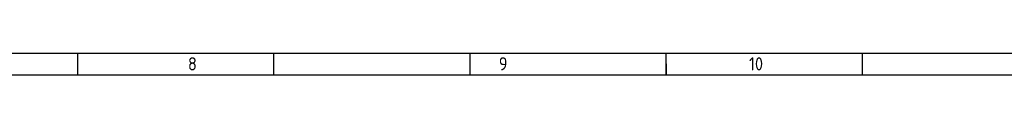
# Model space of a CAD drawing. Header units: millimetres. Extents: x 25 to 1167, y 11 to 816.
# Tile 7 of 18: x 441.84 to 665.19, y 811.62 to 816.46. Entities that reach past the tile are written whole.
import ezdxf

# ---------------------------------------------------------------- set-up
doc = ezdxf.new("R2010")
doc.units = ezdxf.units.MM
doc.layers.add('Default', color=7, linetype='Continuous')

msp = doc.modelspace()

# ---------------------------------------------------------------- linework, layer by layer
at = {"layer": 'Default', "color": 7, "linetype": 'Continuous'}
for p, q in [((25.309, 816.462), (1167.015, 816.462)), ((455.015, 811.619), (455.015, 816.462)), ((499.515, 811.619), (499.515, 816.462)), ((544.015, 811.619), (544.015, 816.462)), ((588.515, 811.619), (588.515, 816.462)), ((633.015, 811.619), (633.015, 816.462)), ((588.515, 814.041), (588.515, 811.619)), ((29.578, 811.619), (1167.015, 811.619))]:
    msp.add_line(p, q, dxfattribs=at)

# ---------------------------------------------------------------- texts
at = {"layer": 'Default', "insert": (39.119, 815.581), "char_height": 3, "width": 793.50001, "attachment_point": 1}
msp.add_mtext('{\\fSolid Edge ISO|b1||i0||c0|p34;\\C7;\\H3.;\\W0.94;1                             2                                       3                                   4                                     5                                       6                                     7                                  8                                        9                                10                                        11                                 12                                    13                                        14                                 15                                     16                                 17                                     18                                   19}', dxfattribs=at)

doc.saveas('drawing.dxf')
